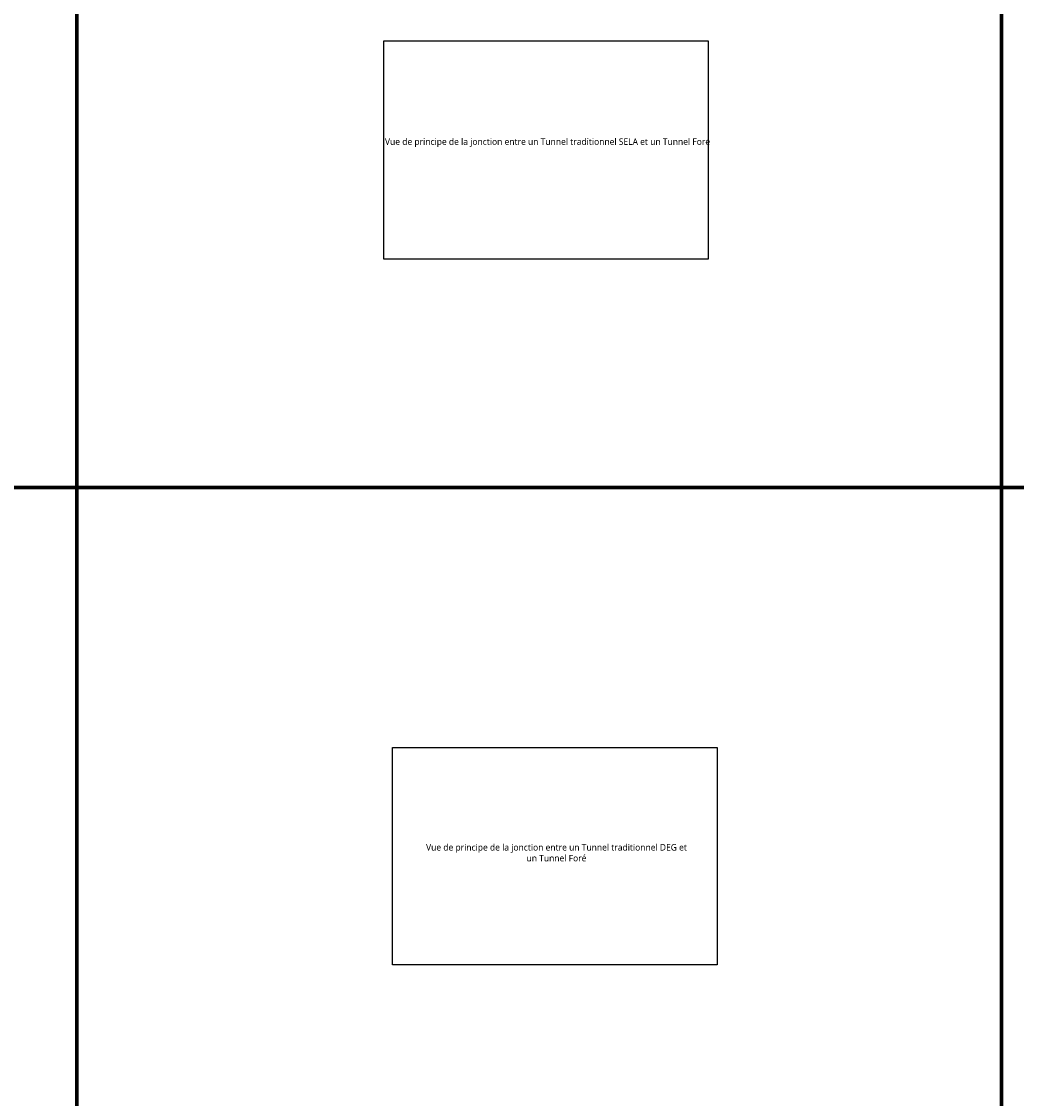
# Model space of a CAD drawing. Header units: millimetres. Extents: x -3314 to 21255525, y -15000 to 1735000.
# Tile 29 of 109: x 11544 to 12770, y 8795 to 10123. Entities that reach past the tile are written whole.
import ezdxf

# ---------------------------------------------------------------- set-up
doc = ezdxf.new("R2010")
doc.units = ezdxf.units.MM
doc.layers.add('GEN-_-FMULT', color=210, linetype='Continuous', plot=False)
doc.styles.add('Arial', font='segoeui.ttf')

msp = doc.modelspace()

# ---------------------------------------------------------------- linework, layer by layer
at = {"layer": 'Defpoints', "lineweight": 70}
for p, q in [((11611.80836877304, 12488.94345620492), (11611.80836877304, 4548.083707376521)), ((12751.43557765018, 12488.94345620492), (12751.43557765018, 4548.083707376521)), ((8721.250407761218, 9548.656873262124), (14273.13299637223, 9548.656873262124))]:
    msp.add_line(p, q, dxfattribs=at)
at = {"layer": 'Defpoints', "linetype": 'Continuous'}
for points in [[(11990, 10099.00000647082), (12389.99754865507, 10099.00000647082), (12389.99754865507, 9830), (11990, 9830)], [(12001, 9228.00000647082), (12400.99754865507, 9228.00000647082), (12400.99754865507, 8960), (12001, 8960)]]:
    msp.add_lwpolyline(points, close=True, dxfattribs=at)

# ---------------------------------------------------------------- texts
at = {"layer": 'GEN-_-FMULT', "char_height": 8, "width": 406, "attachment_point": 2, "style": 'Arial'}
for s, insert in [('Vue de principe de la jonction entre un Tunnel traditionnel SELA et un Tunnel Foré', (12192, 9978.959030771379)), ('Vue de principe de la jonction entre un Tunnel traditionnel DEG et \\Pun Tunnel Foré', (12203, 9108.959030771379))]:
    msp.add_mtext(s, dxfattribs=dict(at, insert=insert))

doc.saveas('drawing.dxf')
